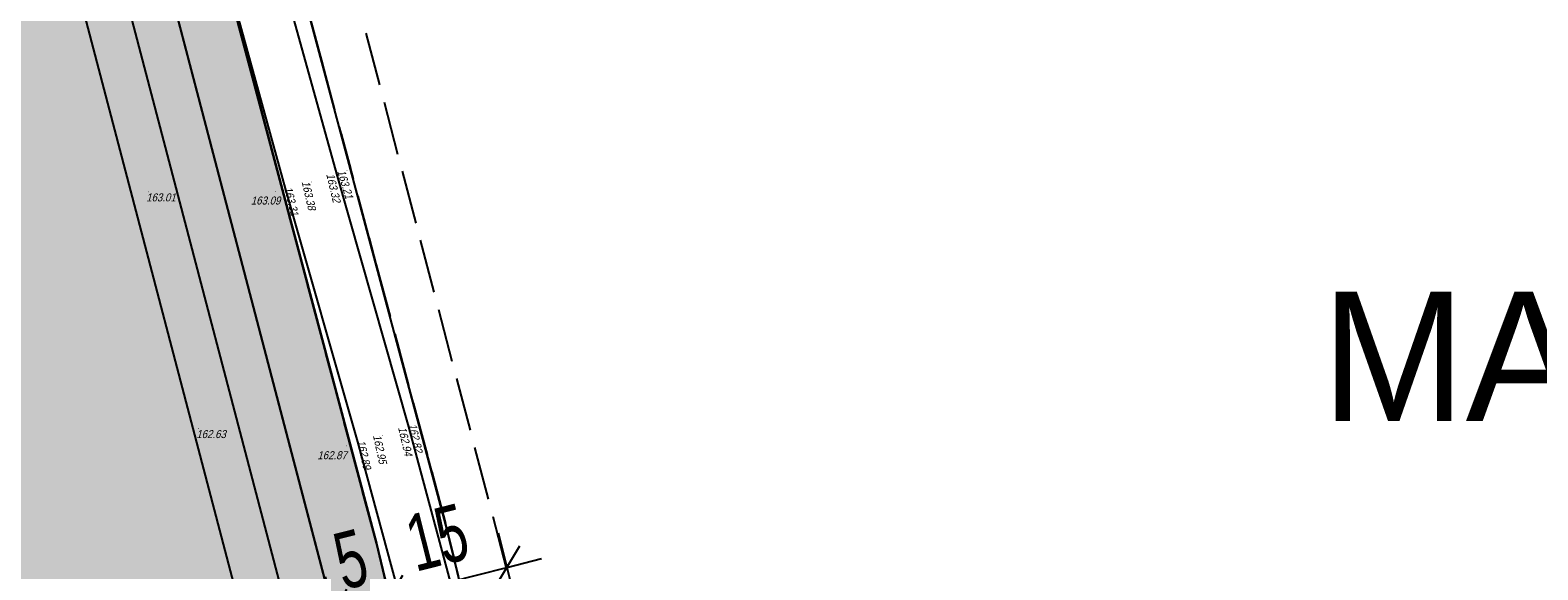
# Model space of a CAD drawing. Header units: metres. Extents: x 6582395 to 6583921, y 5752654 to 5753685.
# Tile 37 of 42: x 6583595 to 6583765, y 5753288 to 5753348. Entities that reach past the tile are written whole.
import ezdxf
from ezdxf.enums import TextEntityAlignment as Align

# ---------------------------------------------------------------- set-up
doc = ezdxf.new("R2010")
doc.units = ezdxf.units.M
doc.header["$LTSCALE"] = 2
for name, pattern in [('1.0_0.5', [38.1, 25.4, -12.7]), ('GESTRICHELT', [4, 3, -1]), ('GESTRICHELTX2', [8, 6, -2]), ('STRICHPUNKTX2', [6, 2, -2, 0, -2])]:
    doc.linetypes.add(name, pattern=pattern)
for name, color, linetype in [('216-Granica obrębu', 7, 'Continuous'), ('217-Granica konturu klasyfikcyjnego', 7, 'Continuous'), ('218-Granica użytku', 7, 'Continuous'), ('219-Linia granicy', 7, 'Continuous'), ('403-Punkt określonej wysokości - rzędna', 7, 'Continuous'), ('420-Krawędź jezdni', 7, 'Continuous'), ('801-Punkt określonej wysokości', 7, 'Continuous'), ('granica opracowania', 7, 'Continuous'), ('linie rozgraniczajace teren - drogi', 237, 'Continuous'), ('linie zabudowy', 7, 'Continuous'), ('napisy pozostałe', 7, 'Continuous'), ('PEf', 68, 'Continuous'), ('strefa OD PEf', 7, 'Continuous'), ('wymiarowanie', 7, 'Continuous')]:
    doc.layers.add(name, color=color, linetype=linetype)
doc.styles.add('STIL16', font='txt')
doc.styles.add('STIL16_F', font='txt')
doc.styles.add('STIL4', font='txt')
doc.linetypes.add('NLINIAZAB01B', pattern='A,1,1,[1,014 Plan fotowoltaika Florentynow Mariampol zal 1.shx,S=0.03,R=0,X=0,Y=0],2', length=4)
doc.linetypes.add('UMGRENZUNG1', pattern='A,1,1.5,[7,014 Plan fotowoltaika Florentynow Mariampol zal 1.shx,S=0.05,R=0,X=0,Y=0],1.5', length=4)

# ---------------------------------------------------------------- blocks, each defined once
blk = doc.blocks.new('801')
at = {"linetype": 'Continuous'}
blk.add_hatch(color=7, dxfattribs=at).paths.add_polyline_path([(0.045, 0, -1), (-0.045, 0, -1)], flags=16)
blk = doc.blocks.new('*B58')
at = {"layer": 'wymiarowanie', "color": 7, "linetype": 'Continuous'}
for p, q in [((18.42, 8.77), (20.37, 1.01)), ((17.94, 2.46), (20.84, 7.32)), ((7.25, -2.3), (5.29, 5.46)), ((19.39, 4.89), (23.27, 5.87)), ((-0.98, 3.88), (0.98, -3.88)), ((0, 0), (19.39, 4.89)), ((4.82, -0.85), (7.72, 4.01)), ((-1.45, -2.43), (1.45, 2.43)), ((-3.88, -0.98), (0, 0))]:
    blk.add_line(p, q, dxfattribs=at)
at = {"layer": 'wymiarowanie', "color": 7, "style": 'STIL16', "width": 0.7}
for s, height, p in [('15', 6.356, (12.34, 5.18)), ('5', 6.36, (2.65, 2.73))]:
    blk.add_text(s, height=height, rotation=14.1526, dxfattribs=at).set_placement(p, align=Align.CENTER)

msp = doc.modelspace()

# ---------------------------------------------------------------- hatches: boundary and pattern name
at = {"layer": 'linie rozgraniczajace teren - drogi', "linetype": 'Continuous'}
msp.add_hatch(color=236, dxfattribs=at).paths.add_polyline_path([(6583597.55, 5753429.04), (6583634.32, 5753290.79), (6583662.16, 5753175.31), (6583682.82, 5753089.65), (6583731.35, 5752991.36), (6583793.42, 5752865.65), (6583801.6, 5752849.07), (6583814.09, 5752793.77), (6583829.95, 5752723.56), (6583823.59, 5752723.63), (6583795.74, 5752847.31), (6583738.62, 5752963.36), (6583677.42, 5753085.76), (6583631.84, 5753274.16), (6583591.32, 5753428.55), (6583568.4, 5753542.12), (6583574.75, 5753542.04)], flags=16)
at = {"layer": 'PEf', "linetype": 'Continuous'}
msp.add_hatch(color=145, dxfattribs=at).paths.add_polyline_path([(6583146.68, 5753547.28), (6583568.4, 5753542.12), (6583578.52, 5753492), (6583467.45, 5753498.63), (6583464.65, 5753469.93), (6583463.86, 5753440.1), (6583466.62, 5753361.74), (6583609.36, 5753359.83), (6583631.84, 5753274.16), (6583677.42, 5753085.76), (6583738.62, 5752963.36), (6583795.74, 5752847.31), (6583823.59, 5752723.63), (6583290.14, 5752729.3), (6583290.53, 5752760.61), (6583290.63, 5752768.61), (6583291.01, 5752800.12), (6583220.45, 5752800.96), (6583216.04, 5752801.01), (6583211.82, 5752831.63), (6583206.87, 5752898.96), (6583201.28, 5752966.38), (6583198.05, 5752998.69), (6583409.66, 5752995.78), (6583411.04, 5753178.77), (6583180.57, 5753181.92), (6583175.42, 5753235.92), (6583171.29, 5753282.96), (6583170.49, 5753291.98), (6583166.37, 5753339.02), (6583162.07, 5753388.08), (6583161.28, 5753397.08), (6583157.14, 5753444.15)], flags=16)

# ---------------------------------------------------------------- linework, layer by layer
at = {"layer": '216-Granica obrębu', "color": 237, "linetype": 'STRICHPUNKTX2'}
for points in [[(6583852.62, 5752659.7), (6583809.4, 5752851.49), (6583705.26, 5753062.52), (6583690.48, 5753092.46), (6583670.98, 5753173.7), (6583669.8, 5753179.07), (6583642.09, 5753292.96), (6583605.28, 5753430.15), (6583570.57, 5753602.46), (6583566.85, 5753620.94), (6583559.43, 5753646.07), (6583554.69, 5753662.13)], [(6583692.28, 5753662.13), (6583689.6, 5753660.74), (6583577.7, 5753614.32), (6583570.57, 5753602.46), (6583605.28, 5753430.15), (6583642.09, 5753292.96), (6583669.8, 5753179.07), (6583670.98, 5753173.7), (6583690.48, 5753092.46), (6583705.26, 5753062.52), (6583809.4, 5752851.49), (6583852.62, 5752659.7)]]:
    msp.add_lwpolyline(points, dxfattribs=at)
at = {"layer": '217-Granica konturu klasyfikcyjnego', "color": 3, "linetype": 'GESTRICHELT'}
for p, q in [((6583605.28, 5753430.15), (6583642.09, 5753292.96)), ((6583634.32, 5753290.79), (6583615.98, 5753359.74)), ((6583642.09, 5753292.96), (6583669.8, 5753179.07)), ((6583662.16, 5753175.31), (6583634.32, 5753290.79))]:
    msp.add_line(p, q, dxfattribs=at)
at = {"layer": '218-Granica użytku', "color": 3, "linetype": 'GESTRICHELT'}
for p, q in [((6583605.28, 5753430.15), (6583642.09, 5753292.96)), ((6583634.32, 5753290.79), (6583615.98, 5753359.74)), ((6583642.09, 5753292.96), (6583669.8, 5753179.07)), ((6583662.16, 5753175.31), (6583634.32, 5753290.79))]:
    msp.add_line(p, q, dxfattribs=at)
at = {"layer": '219-Linia granicy', "color": 7, "linetype": 'Continuous'}
for p, q in [((6583642.09, 5753292.96), (6583605.28, 5753430.15)), ((6583634.32, 5753290.79), (6583597.55, 5753429.04)), ((6583669.8, 5753179.07), (6583642.09, 5753292.96)), ((6583634.32, 5753290.79), (6583662.16, 5753175.31))]:
    msp.add_line(p, q, dxfattribs=at)
at = {"layer": '420-Krawędź jezdni', "color": 7, "linetype": '1.0_0.5'}
for p, q in [((6583629.88, 5753332.19), (6583622.24, 5753359.82)), ((6583616.51, 5753358.07), (6583624.08, 5753330.53)), ((6583637.96, 5753303.84), (6583629.88, 5753332.19)), ((6583624.08, 5753330.53), (6583632.22, 5753302.16)), ((6583645.71, 5753275.08), (6583637.96, 5753303.84)), ((6583632.22, 5753302.16), (6583639.95, 5753273.62))]:
    msp.add_line(p, q, dxfattribs=at)
at = {"layer": 'granica opracowania', "color": 241, "linetype": 'GESTRICHELTX2'}
msp.add_lwpolyline([(6583829.95, 5752723.56), (6583814.09, 5752793.77), (6583801.6, 5752849.07), (6583793.42, 5752865.65), (6583731.35, 5752991.36), (6583682.82, 5753089.65), (6583662.16, 5753175.31), (6583634.32, 5753290.79), (6583597.55, 5753429.04), (6583574.75, 5753542.04)], dxfattribs=at)
at = {"layer": 'linie rozgraniczajace teren - drogi', "color": 238, "linetype": 'GESTRICHELT'}
msp.add_line((6583610.81, 5753433.07), (6583651.24, 5753279.05), dxfattribs=at)
at = {"layer": 'linie rozgraniczajace teren - drogi', "color": 238, "linetype": 'Continuous'}
msp.add_line((6583591.32, 5753428.55), (6583631.84, 5753274.16), dxfattribs=at)
msp.add_lwpolyline([(6583597.55, 5753429.04), (6583634.32, 5753290.79), (6583662.16, 5753175.31), (6583682.82, 5753089.65), (6583731.35, 5752991.36), (6583793.42, 5752865.65), (6583801.6, 5752849.07), (6583814.09, 5752793.77), (6583829.95, 5752723.56), (6583823.59, 5752723.63), (6583795.74, 5752847.31), (6583738.62, 5752963.36), (6583677.42, 5753085.76), (6583631.84, 5753274.16), (6583591.32, 5753428.55), (6583568.4, 5753542.12), (6583574.75, 5753542.04)], close=True, dxfattribs=at)
at = {"layer": 'linie zabudowy', "color": 239, "linetype": 'NLINIAZAB01B'}
msp.add_lwpolyline([(6583813.32, 5752723.74), (6583786.24, 5752843.96), (6583729.66, 5752958.91), (6583667.96, 5753082.31), (6583622.14, 5753271.72), (6583598.98, 5753359.97)], dxfattribs=at)
at = {"layer": 'strefa OD PEf', "color": 48, "linetype": 'UMGRENZUNG1'}
msp.add_lwpolyline([(6583734.14, 5752961.13), (6583672.69, 5753084.03), (6583626.99, 5753272.94), (6583605.49, 5753354.88), (6583461.77, 5753356.8), (6583460.65, 5753393.19), (6583458.86, 5753440.07), (6583459.66, 5753470.24), (6583462.94, 5753503.91), (6583572.33, 5753497.38), (6583564.3, 5753537.17), (6583152.22, 5753542.21), (6583162.12, 5753444.62), (6583166.26, 5753397.52), (6583167.05, 5753388.52), (6583171.35, 5753339.46), (6583175.47, 5753292.42), (6583176.27, 5753283.4), (6583180.4, 5753236.38), (6583185.12, 5753186.85), (6583416.08, 5753183.7), (6583414.62, 5752990.71)], dxfattribs=at)

# ---------------------------------------------------------------- block references
at = {"layer": '801-Punkt określonej wysokości', "xscale": 0.9999999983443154, "yscale": 0.9999999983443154}
for p in [(6583629.88, 5753332.19), (6583631.02, 5753332.55), (6583608.75, 5753330.17), (6583622.98, 5753330.22), (6583624.08, 5753330.53), (6583627.03, 5753331.28), (6583614.37, 5753303.64), (6583635.04, 5753302.85), (6583637.96, 5753303.84), (6583639.05, 5753304.26), (6583630.94, 5753301.7), (6583632.22, 5753302.16)]:
    msp.add_blockref('801', p, dxfattribs=at)
at = {"layer": 'wymiarowanie'}
msp.add_blockref('*B58', (6583629.57, 5753283.19), dxfattribs=at)

# ---------------------------------------------------------------- texts
at = {"layer": '403-Punkt określonej wysokości - rzędna', "color": 7, "style": 'STIL4', "oblique": 15, "width": 0.9}
for s, rotation, p in [('163.32', -76.679, (6583628.69, 5753332.14)), ('163.21', -73.194, (6583629.92, 5753332.49)), ('163.31', -76.271, (6583623.96, 5753330.65)), ('163.38', -76.856, (6583625.93, 5753331.29)), ('162.95', -77.748, (6583633.93, 5753302.86)), ('162.94', -76.806, (6583636.75, 5753303.73)), ('162.82', -77.128, (6583637.9, 5753304.11)), ('162.89', -77.084, (6583632.13, 5753302.24))]:
    msp.add_text(s, height=0.9, rotation=rotation, dxfattribs=at).set_placement(p)
for s, p in [('163.01', (6583608.5, 5753329.1)), ('163.09', (6583620.24, 5753328.75)), ('162.63', (6583614.12, 5753302.57)), ('162.87', (6583627.7, 5753300.2))]:
    msp.add_text(s, height=0.9, dxfattribs=at).set_placement(p)
at = {"layer": 'napisy pozostałe', "color": 7, "style": 'STIL16_F'}
msp.add_text('MARIAMPOL', height=14.527, dxfattribs=at).set_placement((6583740.33, 5753304.47))

doc.saveas('drawing.dxf')
